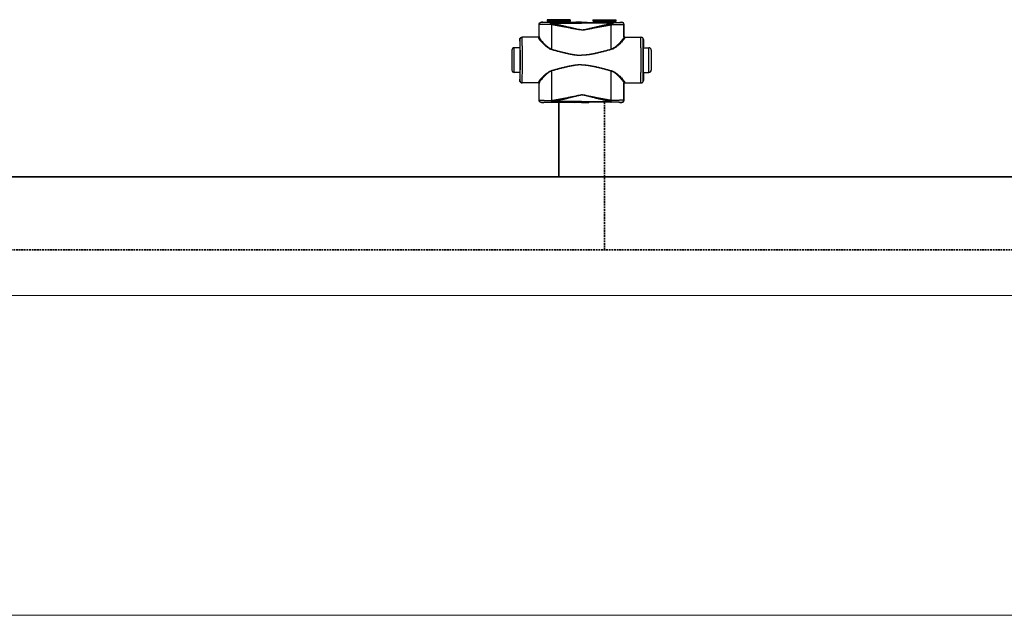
# Model space of a CAD drawing. Header units: millimetres. Extents: x 17747 to 112039, y -74980 to 446921.
# Tile 132 of 256: x 60478 to 61556, y -72260 to -71608. Entities that reach past the tile are written whole.
import ezdxf

# ---------------------------------------------------------------- set-up
doc = ezdxf.new("R2010")
doc.units = ezdxf.units.MM
doc.linetypes.add('phl_thick', pattern=[0])
doc.linetypes.add('VERDECKT', pattern=[9.525, 6.35, -3.175])
for name, color, linetype, lineweight in [('UT_SCHÉMA_PŘÍVOD', 10, 'Continuous', 35), ('UT_SCHÉMA_ZPÁTEČKA', 172, 'VERDECKT', 35), ('VZT_50 POPIS - OBECNE', 7, 'Continuous', 5)]:
    doc.layers.add(name, color=color, linetype=linetype, lineweight=lineweight)

msp = doc.modelspace()

# ---------------------------------------------------------------- linework, layer by layer
at = {"color": 0, "linetype": 'Continuous'}
for p, q in [((61049.1, -71611.3), (61049, -71611.2)), ((61050.6, -71611.2), (61049, -71611.2)), ((61051, -71611.3), (61050.6, -71611.2)), ((61080.6, -71608.3), (61055.4, -71608.3)), ((61055.4, -71608.3), (61055.4, -71609.7)), ((61055.4, -71609.7), (61056.3, -71610.7)), ((61055.4, -71609.7), (61080.6, -71609.7)), ((61056.3, -71610.7), (61079.6, -71610.7)), ((61056.5, -71611), (61079.5, -71611)), ((61056.5, -71611), (61056.5, -71611.4)), ((61064.1, -71611.4), (61059.2, -71611.4)), ((61059.2, -71612.1), (61059.2, -71611.4)), ((61059.2, -71612.1), (61093, -71612.1)), ((61093, -71611.4), (61071.8, -71611.4)), ((61079.5, -71611), (61079.5, -71611.4)), ((61080.6, -71609.7), (61079.6, -71610.7)), ((61080.6, -71608.3), (61080.6, -71609.7)), ((61086.7, -71611.2), (61085, -71611.3)), ((61093, -71611.2), (61086.7, -71611.2)), ((61093, -71611.2), (61099.2, -71611.2)), ((61093, -71611.4), (61114.1, -71611.4)), ((61126.7, -71612.1), (61093, -71612.1)), ((61099.2, -71611.2), (61101, -71611.3)), ((61105.4, -71608.3), (61130.6, -71608.3)), ((61105.4, -71608.3), (61105.4, -71609.7)), ((61130.6, -71609.7), (61105.4, -71609.7)), ((61105.4, -71609.7), (61106.3, -71610.7)), ((61129.6, -71610.7), (61106.3, -71610.7)), ((61129.5, -71611), (61106.5, -71611)), ((61106.5, -71611), (61106.5, -71611.4)), ((61121.8, -71611.4), (61126.7, -71611.4)), ((61126.7, -71612.1), (61126.7, -71611.4)), ((61129.5, -71611), (61129.5, -71611.4)), ((61130.6, -71609.7), (61129.6, -71610.7)), ((61130.6, -71608.3), (61130.6, -71609.7)), ((61135, -71611.3), (61135.3, -71611.2)), ((61135.3, -71611.2), (61137, -71611.2)), ((61136.8, -71611.3), (61137, -71611.2)), ((61046.6, -71613.8), (61046.5, -71613.7)), ((61046.5, -71626.7), (61046.5, -71613.7)), ((61139.3, -71613.8), (61139.5, -71613.7)), ((61139.5, -71626.7), (61139.5, -71613.7)), ((61025.5, -71630), (61025.3, -71630)), ((61025.3, -71630), (61025.3, -71638.2)), ((61045.8, -71627.5), (61027.8, -71627.5)), ((61046.5, -71626.7), (61046.6, -71626.7)), ((61139.5, -71626.7), (61139.3, -71626.7)), ((61140.1, -71627.5), (61158.2, -71627.5)), ((61160.4, -71630), (61160.7, -71630)), ((61160.7, -71630), (61160.7, -71638.2)), ((61016.8, -71641.5), (61016.8, -71663.5)), ((61025.5, -71639), (61019.3, -71639)), ((61019.3, -71666), (61019.3, -71639)), ((61025.3, -71638.2), (61025.5, -71638.5)), ((61025.6, -71638.5), (61025.6, -71638.5)), ((61160.3, -71638.5), (61160.3, -71638.5)), ((61160.7, -71638.2), (61160.4, -71638.5)), ((61160.4, -71639), (61166.7, -71639)), ((61166.7, -71666), (61166.7, -71639)), ((61169.2, -71641.5), (61169.2, -71663.5)), ((61025.5, -71666), (61019.3, -71666)), ((61160.4, -71666), (61166.7, -71666)), ((61025.5, -71666.5), (61025.3, -71666.9)), ((61025.3, -71666.9), (61025.3, -71675)), ((61025.3, -71675), (61025.5, -71675)), ((61025.6, -71666.5), (61025.6, -71666.5)), ((61160.3, -71666.5), (61160.3, -71666.5)), ((61160.4, -71666.5), (61160.7, -71666.9)), ((61160.7, -71675), (61160.4, -71675)), ((61160.7, -71666.9), (61160.7, -71675)), ((61045.8, -71677.5), (61027.8, -71677.5)), ((61046.6, -71678.3), (61046.5, -71678.3)), ((61046.5, -71696.4), (61046.5, -71678.3)), ((61139.3, -71678.3), (61139.5, -71678.3)), ((61139.5, -71696.4), (61139.5, -71678.3)), ((61140.1, -71677.5), (61158.2, -71677.5)), ((61046.5, -71696.4), (61046.6, -71696.3)), ((61060.5, -71696.7), (61060.7, -71696.7)), ((61093, -71698), (61061, -71698)), ((61061, -71698.7), (61061, -71698)), ((61093, -71698), (61124.9, -71698)), ((61124.9, -71698.7), (61124.9, -71698)), ((61125.4, -71696.7), (61125.2, -71696.7)), ((61139.5, -71696.4), (61139.3, -71696.3)), ((61049, -71698.9), (61049.1, -71698.8)), ((61050.6, -71698.9), (61049, -71698.9)), ((61051, -71698.8), (61050.6, -71698.9)), ((61060.8, -71698.7), (61061, -71698.7)), ((61061, -71698.7), (61062.3, -71698.7)), ((61073.6, -71698.7), (61093, -71698.7)), ((61086.7, -71698.9), (61085, -71698.8)), ((61093, -71698.9), (61086.7, -71698.9)), ((61112.3, -71698.7), (61093, -71698.7)), ((61093, -71698.9), (61099.2, -71698.9)), ((61099.2, -71698.9), (61101, -71698.8)), ((61124.9, -71698.7), (61123.6, -71698.7)), ((61125.1, -71698.7), (61124.9, -71698.7)), ((61135, -71698.8), (61135.3, -71698.9)), ((61135.3, -71698.9), (61137, -71698.9)), ((61137, -71698.9), (61136.8, -71698.8))]:
    msp.add_line(p, q, dxfattribs=at)
for centre, radius, start, end in [((61049.1, -71613.8), 2.5, 90.0025, 179.9975), ((61056, -71611), 0.5, 0, 45), ((61080, -71611), 0.5, 135, 180), ((61106, -71611), 0.5, 0, 45), ((61130, -71611), 0.5, 135, 180), ((61136.8, -71613.8), 2.5, 0.0025, 89.9975), ((61028, -71630), 2.5, 90.0022, 180.0011), ((61045.8, -71626.7), 0.8, 270.0036, 359.9972), ((61140.1, -71626.7), 0.8, 180.0028, 269.9964), ((61157.9, -71630), 2.5, 359.9989, 89.9978), ((61019.3, -71641.5), 2.5, 90, 180), ((58585.8, -71652.5), 2442.4, 359.6832, 0.3168), ((63600.1, -71652.5), 2442.4, 179.6832, 180.3168), ((61166.7, -71641.5), 2.5, 0, 90), ((61019.3, -71663.5), 2.5, 180, 270), ((61166.7, -71663.5), 2.5, 270, 0), ((61028, -71675), 2.5, 179.9989, 269.9978), ((61157.9, -71675), 2.5, 270.0022, 0.0011), ((61045.8, -71678.3), 0.8, 0.0028, 89.9964), ((61140.1, -71678.3), 0.8, 90.0036, 179.9972), ((61049.1, -71696.3), 2.5, 180.0025, 269.9975), ((61136.8, -71696.3), 2.5, 270.0025, 359.9975)]:
    msp.add_arc(centre, radius, start, end, dxfattribs=at)
at = {"color": 0, "linetype": 'Continuous', "extrusion": (0, 0, -1)}
for centre, major_axis, ratio, start_param, end_param in [((61049, -71613.7), (-1.77, 1.77), 0.999973, -0.785384, 0.785384), ((61068, -71611.3), (-17, 0), 0.005236, 4.941076, 6.283185), ((61068, -71611.3), (-17, 0), 0.005236, 3.141593, 4.483702), ((61027.8, -71630), (-2.5, 0), 0.999945, 0, 1.570796), ((61045.7, -71626.7), (-0.8, 0), 0.999986, -3.141593, -1.659157), ((61025.5, -71652.5), (0, 14), 0.010472, 0, 3.141593), ((61027.8, -71675), (-2.5, 0), 0.999945, -1.570796, 0), ((61045.7, -71678.3), (0.8, 0), 0.999986, -1.395381, 0), ((61049, -71696.4), (1.77, 1.77), 0.999973, -3.926977, -2.356208), ((61068, -71698.8), (-17, 0), 0.005236, 0, 1.229157), ((61068, -71698.8), (-17, 0), 0.005236, 1.912436, 3.141593)]:
    msp.add_ellipse(centre, major_axis=major_axis, ratio=ratio, start_param=start_param, end_param=end_param, dxfattribs=at)
at = {"color": 0, "linetype": 'Continuous'}
for centre, major_axis, ratio, start_param, end_param in [((61118, -71611.3), (17, 0), 0.005236, 3.141593, 4.483702), ((61118, -71611.3), (17, 0), 0.005236, 4.941076, 6.283185), ((61137, -71613.7), (1.77, 1.77), 0.999973, -0.785384, 0.785384), ((61140.3, -71626.7), (0.8, 0), 0.999986, -3.141593, -1.659157), ((61158.2, -71630), (2.5, 0), 0.999945, 0, 1.570796), ((61160.4, -71652.5), (0, 14), 0.010472, 0, 3.141593), ((61158.2, -71675), (2.5, 0), 0.999945, -1.570796, 0), ((61140.3, -71678.3), (-0.8, 0), 0.999986, -1.395381, 0), ((61137, -71696.4), (-1.77, 1.77), 0.999973, -3.926977, -2.356208), ((61118, -71698.8), (17, 0), 0.005236, 1.912436, 3.141593), ((61118, -71698.8), (17, 0), 0.005236, 0, 1.229157)]:
    msp.add_ellipse(centre, major_axis=major_axis, ratio=ratio, start_param=start_param, end_param=end_param, dxfattribs=at)
for points, knots in [([(61059.2, -71611.4), (61058.5, -71611.4), (61057.2, -71611.4), (61055.5, -71611.4), (61054.3, -71611.4), (61053.4, -71611.4), (61052.7, -71611.4), (61051.9, -71611.4), (61051.3, -71611.4), (61050.7, -71611.4), (61050.2, -71611.4), (61049.9, -71611.4), (61049.6, -71611.4), (61049.5, -71611.4), (61049.4, -71611.3), (61049.3, -71611.3), (61049.2, -71611.3), (61049.2, -71611.3), (61049.1, -71611.3), (61049.1, -71611.3), (61049.1, -71611.3), (61049.1, -71611.3), (61049.1, -71611.3), (61049.1, -71611.3)], [0, 0, 0, 0, 0.207653, 0.400343, 0.489423, 0.572844, 0.650059, 0.720565, 0.783909, 0.839692, 0.887568, 0.927242, 0.943927, 0.958477, 0.970869, 0.981088, 0.989117, 0.992306, 0.994945, 0.997032, 0.998568, 0.999554, 1, 1, 1, 1]), ([(61059.2, -71611.4), (61059.2, -71611.4), (61059.1, -71611.5), (61059, -71611.6), (61058.9, -71611.8), (61058.8, -71612), (61058.8, -71612.3), (61058.7, -71612.7), (61058.7, -71613.1), (61058.6, -71613.4), (61058.6, -71613.5)], [0, 0, 0, 0, 0.117156, 0.161001, 0.211236, 0.330442, 0.472834, 0.634922, 0.812344, 1, 1, 1, 1]), ([(61059.2, -71612.1), (61059.1, -71612.3), (61058.9, -71612.8), (61058.7, -71613.3), (61058.6, -71613.5)], [0, 0, 0, 0, 0.464895, 1, 1, 1, 1]), ([(61060.8, -71612.5), (61060.7, -71612.5), (61060.2, -71612.4), (61059.6, -71612.2), (61059.2, -71612.1)], [0, 0, 0, 0, 0.253704, 1, 1, 1, 1]), ([(61071.8, -71611.4), (61071.2, -71611.4), (61069.9, -71611.4), (61068, -71611.5), (61066, -71611.4), (61064.7, -71611.4), (61064.1, -71611.4)], [0, 0, 0, 0, 0.248355, 0.5, 0.751645, 1, 1, 1, 1]), ([(61114.1, -71611.4), (61114.7, -71611.4), (61116, -71611.4), (61118, -71611.5), (61119.9, -71611.4), (61121.2, -71611.4), (61121.8, -71611.4)], [0, 0, 0, 0, 0.248355, 0.5, 0.751645, 1, 1, 1, 1]), ([(61125.1, -71612.5), (61125.2, -71612.5), (61125.7, -71612.4), (61126.3, -71612.2), (61126.7, -71612.1)], [0, 0, 0, 0, 0.253704, 1, 1, 1, 1]), ([(61126.7, -71611.4), (61127.4, -71611.4), (61128.7, -71611.4), (61130.4, -71611.4), (61131.6, -71611.4), (61132.5, -71611.4), (61133.2, -71611.4), (61134, -71611.4), (61134.6, -71611.4), (61135.2, -71611.4), (61135.7, -71611.4), (61136, -71611.4), (61136.3, -71611.4), (61136.4, -71611.4), (61136.5, -71611.3), (61136.6, -71611.3), (61136.7, -71611.3), (61136.7, -71611.3), (61136.8, -71611.3), (61136.8, -71611.3), (61136.8, -71611.3), (61136.8, -71611.3), (61136.8, -71611.3), (61136.8, -71611.3)], [0, 0, 0, 0, 0.207653, 0.400343, 0.489423, 0.572844, 0.650059, 0.720565, 0.783909, 0.839692, 0.887568, 0.927242, 0.943927, 0.958477, 0.970869, 0.981088, 0.989117, 0.992306, 0.994945, 0.997032, 0.998568, 0.999554, 1, 1, 1, 1]), ([(61126.7, -71611.4), (61126.7, -71611.4), (61126.8, -71611.5), (61126.9, -71611.6), (61127, -71611.8), (61127.1, -71612), (61127.1, -71612.3), (61127.2, -71612.7), (61127.2, -71613.1), (61127.3, -71613.4), (61127.3, -71613.5)], [0, 0, 0, 0, 0.117156, 0.161001, 0.211236, 0.330442, 0.472834, 0.634922, 0.812344, 1, 1, 1, 1]), ([(61126.7, -71612.1), (61126.8, -71612.3), (61127, -71612.8), (61127.2, -71613.3), (61127.3, -71613.5)], [0, 0, 0, 0, 0.464895, 1, 1, 1, 1]), ([(61058.6, -71613.5), (61057.8, -71613.5), (61056.2, -71613.5), (61054.2, -71613.6), (61052.8, -71613.6), (61051.8, -71613.6), (61050.8, -71613.6), (61050, -71613.6), (61049.2, -71613.7), (61048.5, -71613.7), (61048, -71613.7), (61047.5, -71613.7), (61047.3, -71613.7), (61047.1, -71613.7), (61046.9, -71613.8), (61046.8, -71613.8), (61046.7, -71613.8), (61046.6, -71613.8), (61046.6, -71613.8), (61046.6, -71613.8), (61046.6, -71613.8)], [0, 0, 0, 0, 0.207034, 0.39928, 0.488214, 0.57154, 0.648707, 0.71921, 0.782588, 0.838437, 0.886403, 0.926186, 0.942933, 0.957549, 0.970012, 0.98031, 0.988432, 0.994377, 0.998178, 1, 1, 1, 1]), ([(61046.6, -71627.2), (61046.6, -71626.1), (61046.6, -71621.7), (61046.6, -71617.2), (61046.6, -71613.8)], [0, 0, 0, 0, 0.250733, 1, 1, 1, 1]), ([(61060.5, -71613.9), (61060.3, -71613.9), (61059.7, -71613.8), (61059.1, -71613.6), (61058.6, -71613.5)], [0, 0, 0, 0, 0.252579, 1, 1, 1, 1]), ([(61060.8, -71612.5), (61060.8, -71612.7), (61060.6, -71613.2), (61060.5, -71613.6), (61060.5, -71613.9)], [0, 0, 0, 0, 0.464569, 1, 1, 1, 1]), ([(61093, -71619.5), (61093, -71619.5), (61092.3, -71619.5), (61090.9, -71619.4), (61088.8, -71619.2), (61086.8, -71618.8), (61084.1, -71618.3), (61080.7, -71617.6), (61076.7, -71616.8), (61072.6, -71616.1), (61068.6, -71615.3), (61064.5, -71614.6), (61061.8, -71614.1), (61060.5, -71613.9)], [0.5000015, 0.5000015, 0.5000015, 0.5000015, 0.500002, 0.5313979, 0.5627848, 0.5941575, 0.6255147, 0.6881766, 0.7507583, 0.8132458, 0.8756245, 0.9378805, 1, 1, 1, 1]), ([(61060.5, -71640.7), (61060.5, -71638.4), (61060.5, -71629.5), (61060.5, -71620.6), (61060.5, -71613.9)], [0, 0, 0, 0, 0.250952, 1, 1, 1, 1]), ([(61093, -71619.3), (61093, -71619.3), (61092.6, -71619.3), (61091.9, -71619.3), (61090.5, -71619.2), (61088.8, -71618.9), (61086.8, -71618.5), (61084.8, -71618), (61082.8, -71617.5), (61080.1, -71616.9), (61076.8, -71616.1), (61072.8, -71615.2), (61068.8, -71614.2), (61064.8, -71613.4), (61062.2, -71612.8), (61060.8, -71612.5)], [0.499995, 0.499995, 0.499995, 0.499995, 0.4999958, 0.5157333, 0.5314718, 0.5629204, 0.5943483, 0.6257534, 0.6571339, 0.6884877, 0.7511054, 0.813586, 0.8759088, 0.9380534, 1, 1, 1, 1]), ([(61093, -71619.3), (61093, -71619.3), (61093.3, -71619.3), (61094, -71619.3), (61095.4, -71619.2), (61097.1, -71618.9), (61099.1, -71618.5), (61101.1, -71618), (61103.1, -71617.5), (61105.8, -71616.9), (61109.1, -71616.1), (61113.1, -71615.2), (61117.1, -71614.2), (61121.1, -71613.4), (61123.7, -71612.8), (61125.1, -71612.5)], [0.499995, 0.499995, 0.499995, 0.499995, 0.4999958, 0.5157333, 0.5314718, 0.5629204, 0.5943483, 0.6257534, 0.6571339, 0.6884877, 0.7511054, 0.813586, 0.8759088, 0.9380534, 1, 1, 1, 1]), ([(61093, -71619.5), (61093, -71619.5), (61093.6, -71619.5), (61095, -71619.4), (61097.1, -71619.2), (61099.1, -71618.8), (61101.8, -71618.3), (61105.2, -71617.6), (61109.2, -71616.8), (61113.3, -71616.1), (61117.3, -71615.3), (61121.4, -71614.6), (61124.1, -71614.1), (61125.4, -71613.9)], [0.5000015, 0.5000015, 0.5000015, 0.5000015, 0.500002, 0.5313979, 0.5627848, 0.5941575, 0.6255147, 0.6881766, 0.7507583, 0.8132458, 0.8756245, 0.9378805, 1, 1, 1, 1]), ([(61125.1, -71612.5), (61125.1, -71612.7), (61125.3, -71613.2), (61125.4, -71613.6), (61125.4, -71613.9)], [0, 0, 0, 0, 0.464569, 1, 1, 1, 1]), ([(61125.4, -71613.9), (61125.6, -71613.9), (61126.2, -71613.8), (61126.8, -71613.6), (61127.3, -71613.5)], [0, 0, 0, 0, 0.252579, 1, 1, 1, 1]), ([(61125.4, -71640.7), (61125.4, -71638.4), (61125.4, -71629.5), (61125.4, -71620.6), (61125.4, -71613.9)], [0, 0, 0, 0, 0.250952, 1, 1, 1, 1]), ([(61127.3, -71613.5), (61128.1, -71613.5), (61129.7, -71613.5), (61131.7, -71613.6), (61133.1, -71613.6), (61134.1, -71613.6), (61135.1, -71613.6), (61135.9, -71613.6), (61136.7, -71613.7), (61137.4, -71613.7), (61137.9, -71613.7), (61138.4, -71613.7), (61138.6, -71613.7), (61138.8, -71613.7), (61139, -71613.8), (61139.1, -71613.8), (61139.2, -71613.8), (61139.3, -71613.8), (61139.3, -71613.8), (61139.3, -71613.8), (61139.3, -71613.8)], [0, 0, 0, 0, 0.207034, 0.39928, 0.488214, 0.57154, 0.648707, 0.71921, 0.782588, 0.838437, 0.886403, 0.926186, 0.942933, 0.957549, 0.970012, 0.98031, 0.988432, 0.994377, 0.998178, 1, 1, 1, 1]), ([(61139.3, -71627.2), (61139.3, -71626.1), (61139.3, -71621.7), (61139.3, -71617.2), (61139.3, -71613.8)], [0, 0, 0, 0, 0.250733, 1, 1, 1, 1]), ([(61025.6, -71638.5), (61025.6, -71637.9), (61025.6, -71636.7), (61025.6, -71635.2), (61025.6, -71634.2), (61025.6, -71633.5), (61025.6, -71632.8), (61025.6, -71632.3), (61025.6, -71631.8), (61025.5, -71631.3), (61025.5, -71630.9), (61025.5, -71630.6), (61025.5, -71630.4), (61025.5, -71630.3), (61025.5, -71630.2), (61025.5, -71630.2), (61025.5, -71630.1), (61025.5, -71630.1), (61025.5, -71630), (61025.5, -71630), (61025.5, -71630)], [0, 0, 0, 0, 0.221931, 0.420259, 0.509783, 0.592499, 0.668149, 0.736495, 0.797321, 0.850436, 0.895675, 0.932895, 0.948462, 0.961984, 0.973451, 0.982856, 0.990196, 0.99547, 0.998697, 1, 1, 1, 1]), ([(61028.2, -71639), (61028.2, -71638.2), (61028.1, -71636.6), (61028.1, -71634.6), (61028.1, -71633.2), (61028.1, -71632.3), (61028.1, -71631.4), (61028.1, -71630.6), (61028.1, -71629.9), (61028, -71629.3), (61028, -71628.8), (61028, -71628.4), (61028, -71628.1), (61028, -71628), (61028, -71627.8), (61028, -71627.7), (61028, -71627.6), (61028, -71627.6), (61028, -71627.5), (61028, -71627.5), (61028, -71627.5), (61028, -71627.5)], [0, 0, 0, 0, 0.218984, 0.416191, 0.505653, 0.588551, 0.664564, 0.733396, 0.794781, 0.848478, 0.894279, 0.932006, 0.947796, 0.961515, 0.973152, 0.982695, 0.990138, 0.995479, 0.998726, 0.999584, 1, 1, 1, 1]), ([(61046.6, -71627.2), (61046.6, -71627.3), (61046.5, -71627.6), (61046.4, -71627.8), (61046.1, -71628), (61045.9, -71628), (61045.8, -71628)], [0, 0, 0, 0, 0.247572, 0.496581, 0.747591, 1, 1, 1, 1]), ([(61045.8, -71627.5), (61045.8, -71627.5), (61045.8, -71627.5), (61045.8, -71627.5), (61045.8, -71627.5), (61045.8, -71627.6), (61045.8, -71627.6), (61045.8, -71627.6), (61045.8, -71627.7), (61045.8, -71627.8), (61045.8, -71627.9), (61045.8, -71628), (61045.8, -71628)], [0, 0, 0, 0, 0.005122, 0.017304, 0.037118, 0.064661, 0.143035, 0.252499, 0.393016, 0.564526, 0.766907, 1, 1, 1, 1]), ([(61045.8, -71628), (61045.8, -71628.1), (61045.8, -71628.2), (61045.9, -71628.5), (61046, -71628.7), (61046.2, -71629.1), (61046.6, -71629.6), (61047.1, -71630.3), (61047.7, -71631.1), (61048.8, -71632.3), (61050.3, -71633.9), (61052.3, -71635.9), (61054.2, -71637.5), (61055.9, -71638.8), (61057.8, -71640), (61059.3, -71640.7), (61060.4, -71641)], [0, 0, 0, 0, 0.009694, 0.02127, 0.034861, 0.050494, 0.087694, 0.13227, 0.183417, 0.240322, 0.368483, 0.511765, 0.666448, 0.747227, 0.829948, 1, 1, 1, 1]), ([(61046.6, -71626.7), (61046.6, -71626.7), (61046.6, -71626.7), (61046.6, -71626.7), (61046.6, -71626.7), (61046.6, -71626.8), (61046.6, -71626.8), (61046.6, -71626.8), (61046.6, -71626.9), (61046.6, -71627), (61046.6, -71627.1), (61046.6, -71627.2), (61046.6, -71627.2)], [0, 0, 0, 0, 0.005057, 0.017214, 0.037015, 0.06455, 0.142921, 0.252392, 0.392925, 0.564459, 0.766871, 1, 1, 1, 1]), ([(61046.6, -71627.2), (61046.6, -71627.3), (61046.6, -71627.5), (61046.7, -71627.7), (61046.8, -71628), (61047, -71628.4), (61047.3, -71628.9), (61047.8, -71629.6), (61048.4, -71630.5), (61049.4, -71631.7), (61050.8, -71633.3), (61052.7, -71635.3), (61054.6, -71637), (61056.2, -71638.3), (61057.9, -71639.6), (61059.4, -71640.3), (61060.5, -71640.7)], [0, 0, 0, 0, 0.010286, 0.022433, 0.036551, 0.052653, 0.090607, 0.135698, 0.187142, 0.244158, 0.372094, 0.514728, 0.6685, 0.748767, 0.830965, 1, 1, 1, 1]), ([(61139.3, -71627.2), (61139.3, -71627.3), (61139.3, -71627.5), (61139.2, -71627.7), (61139.1, -71628), (61138.9, -71628.4), (61138.6, -71628.9), (61138.1, -71629.6), (61137.5, -71630.5), (61136.5, -71631.7), (61135.1, -71633.3), (61133.2, -71635.3), (61131.3, -71637), (61129.7, -71638.3), (61128, -71639.6), (61126.5, -71640.3), (61125.4, -71640.7)], [0, 0, 0, 0, 0.010286, 0.022433, 0.036551, 0.052653, 0.090607, 0.135698, 0.187142, 0.244158, 0.372094, 0.514728, 0.6685, 0.748767, 0.830965, 1, 1, 1, 1]), ([(61140.1, -71628), (61140.1, -71628.1), (61140.1, -71628.2), (61140, -71628.5), (61139.9, -71628.7), (61139.7, -71629.1), (61139.3, -71629.6), (61138.8, -71630.3), (61138.2, -71631.1), (61137.1, -71632.3), (61135.6, -71633.9), (61133.6, -71635.9), (61131.7, -71637.5), (61130, -71638.8), (61128.1, -71640), (61126.6, -71640.7), (61125.5, -71641)], [0, 0, 0, 0, 0.009694, 0.02127, 0.034861, 0.050494, 0.087694, 0.13227, 0.183417, 0.240322, 0.368483, 0.511765, 0.666448, 0.747227, 0.829948, 1, 1, 1, 1]), ([(61139.3, -71626.7), (61139.3, -71626.7), (61139.3, -71626.7), (61139.3, -71626.7), (61139.3, -71626.7), (61139.3, -71626.8), (61139.3, -71626.8), (61139.3, -71626.8), (61139.3, -71626.9), (61139.3, -71627), (61139.3, -71627.1), (61139.3, -71627.2), (61139.3, -71627.2)], [0, 0, 0, 0, 0.005057, 0.017214, 0.037015, 0.06455, 0.142921, 0.252392, 0.392925, 0.564459, 0.766871, 1, 1, 1, 1]), ([(61139.3, -71627.2), (61139.3, -71627.3), (61139.4, -71627.6), (61139.5, -71627.8), (61139.8, -71628), (61140, -71628), (61140.1, -71628)], [0, 0, 0, 0, 0.247572, 0.496581, 0.747591, 1, 1, 1, 1]), ([(61140.1, -71627.5), (61140.1, -71627.5), (61140.1, -71627.5), (61140.1, -71627.5), (61140.1, -71627.5), (61140.1, -71627.6), (61140.1, -71627.6), (61140.1, -71627.6), (61140.1, -71627.7), (61140.1, -71627.8), (61140.1, -71627.9), (61140.1, -71628), (61140.1, -71628)], [0, 0, 0, 0, 0.005122, 0.017304, 0.037118, 0.064661, 0.143035, 0.252499, 0.393016, 0.564526, 0.766907, 1, 1, 1, 1]), ([(61157.7, -71639), (61157.7, -71638.2), (61157.8, -71636.6), (61157.8, -71634.6), (61157.8, -71633.2), (61157.8, -71632.3), (61157.8, -71631.4), (61157.8, -71630.6), (61157.8, -71629.9), (61157.9, -71629.3), (61157.9, -71628.8), (61157.9, -71628.4), (61157.9, -71628.1), (61157.9, -71628), (61157.9, -71627.8), (61157.9, -71627.7), (61157.9, -71627.6), (61157.9, -71627.6), (61157.9, -71627.5), (61157.9, -71627.5), (61157.9, -71627.5), (61157.9, -71627.5)], [0, 0, 0, 0, 0.218984, 0.416191, 0.505653, 0.588551, 0.664564, 0.733396, 0.794781, 0.848478, 0.894279, 0.932006, 0.947796, 0.961515, 0.973152, 0.982695, 0.990138, 0.995479, 0.998726, 0.999584, 1, 1, 1, 1]), ([(61160.3, -71638.5), (61160.3, -71637.9), (61160.3, -71636.7), (61160.3, -71635.2), (61160.3, -71634.2), (61160.3, -71633.5), (61160.3, -71632.8), (61160.3, -71632.3), (61160.3, -71631.8), (61160.4, -71631.3), (61160.4, -71630.9), (61160.4, -71630.6), (61160.4, -71630.4), (61160.4, -71630.3), (61160.4, -71630.2), (61160.4, -71630.2), (61160.4, -71630.1), (61160.4, -71630.1), (61160.4, -71630), (61160.4, -71630), (61160.4, -71630)], [0, 0, 0, 0, 0.221931, 0.420259, 0.509783, 0.592499, 0.668149, 0.736495, 0.797321, 0.850436, 0.895675, 0.932895, 0.948462, 0.961984, 0.973451, 0.982856, 0.990196, 0.99547, 0.998697, 1, 1, 1, 1]), ([(61025.6, -71666.5), (61025.7, -71664.3), (61025.7, -71659.6), (61025.7, -71652.5), (61025.7, -71645.4), (61025.7, -71640.7), (61025.6, -71638.5)], [0, 0, 0, 0, 0.235226, 0.499987, 0.764754, 1, 1, 1, 1]), ([(61060.5, -71640.7), (61060.5, -71640.7), (61060.5, -71640.8), (61060.4, -71640.9), (61060.4, -71641)], [0, 0, 0, 0, 0.258378, 1, 1, 1, 1]), ([(61060.4, -71641), (61063.1, -71641.7), (61067.1, -71642.8), (61072.4, -71644.1), (61076.5, -71645.1), (61080.5, -71646), (61084.6, -71646.7), (61088.1, -71647.1), (61090.9, -71647.3), (61092.3, -71647.3), (61093, -71647.3), (61093, -71647.3)], [0, 0, 0, 0, 0.1245061, 0.1869228, 0.2494269, 0.3120016, 0.3746311, 0.4372993, 0.4686472, 0.4999998, 0.5, 0.5, 0.5, 0.5]), ([(61060.5, -71640.7), (61063.2, -71641.4), (61067.2, -71642.5), (61072.5, -71643.9), (61076.5, -71644.9), (61080.6, -71645.8), (61084.7, -71646.6), (61088.1, -71647), (61090.9, -71647.2), (61092.3, -71647.2), (61093, -71647.2), (61093, -71647.2)], [0, 0, 0, 0, 0.1244767, 0.1868883, 0.2493924, 0.3119715, 0.3746087, 0.437287, 0.4686409, 0.4999998, 0.5, 0.5, 0.5, 0.5]), ([(61125.4, -71640.7), (61122.7, -71641.4), (61118.8, -71642.5), (61113.4, -71643.9), (61109.4, -71644.9), (61105.3, -71645.8), (61101.2, -71646.6), (61097.8, -71647), (61095, -71647.2), (61093.6, -71647.2), (61093, -71647.2), (61093, -71647.2)], [0, 0, 0, 0, 0.1244767, 0.1868883, 0.2493924, 0.3119715, 0.3746087, 0.437287, 0.4686409, 0.4999998, 0.5, 0.5, 0.5, 0.5]), ([(61125.5, -71641), (61122.8, -71641.7), (61118.8, -71642.8), (61113.5, -71644.1), (61109.4, -71645.1), (61105.4, -71646), (61101.3, -71646.7), (61097.8, -71647.1), (61095, -71647.3), (61093.6, -71647.3), (61093, -71647.3), (61093, -71647.3)], [0, 0, 0, 0, 0.1245061, 0.1869228, 0.2494269, 0.3120016, 0.3746311, 0.4372993, 0.4686472, 0.4999998, 0.5, 0.5, 0.5, 0.5]), ([(61125.4, -71640.7), (61125.4, -71640.7), (61125.4, -71640.8), (61125.5, -71640.9), (61125.5, -71641)], [0, 0, 0, 0, 0.258378, 1, 1, 1, 1]), ([(61160.3, -71666.5), (61160.2, -71664.3), (61160.2, -71659.6), (61160.2, -71652.5), (61160.2, -71645.4), (61160.2, -71640.7), (61160.3, -71638.5)], [0, 0, 0, 0, 0.235226, 0.499987, 0.764754, 1, 1, 1, 1]), ([(61028, -71677.5), (61028, -71677.5), (61028, -71677.5), (61028, -71677.5), (61028, -71677.5), (61028, -71677.4), (61028, -71677.3), (61028, -71677.2), (61028, -71677.1), (61028, -71676.9), (61028, -71676.6), (61028, -71676.3), (61028, -71675.7), (61028.1, -71675.1), (61028.1, -71674.4), (61028.1, -71673.6), (61028.1, -71672.8), (61028.1, -71671.8), (61028.1, -71670.4), (61028.1, -71668.4), (61028.2, -71666.9), (61028.2, -71666)], [0, 0, 0, 0, 0.000416, 0.001274, 0.004521, 0.009862, 0.017305, 0.026849, 0.038485, 0.052204, 0.067994, 0.105721, 0.151522, 0.205219, 0.266604, 0.335437, 0.411449, 0.494347, 0.58381, 0.781016, 1, 1, 1, 1]), ([(61060.4, -71664), (61059.3, -71664.3), (61057.8, -71665.1), (61055.9, -71666.3), (61054.2, -71667.5), (61052.3, -71669.2), (61050.3, -71671.1), (61048.8, -71672.7), (61047.7, -71673.9), (61047.1, -71674.7), (61046.6, -71675.4), (61046.2, -71675.9), (61046, -71676.3), (61045.9, -71676.6), (61045.8, -71676.8), (61045.8, -71676.9), (61045.8, -71677)], [0, 0, 0, 0, 0.170052, 0.252774, 0.333553, 0.488235, 0.631517, 0.759678, 0.816583, 0.86773, 0.912306, 0.949506, 0.965139, 0.978731, 0.990306, 1, 1, 1, 1]), ([(61060.5, -71664.4), (61059.4, -71664.7), (61057.9, -71665.4), (61056.2, -71666.7), (61054.6, -71668), (61052.7, -71669.7), (61050.8, -71671.7), (61049.4, -71673.4), (61048.4, -71674.6), (61047.8, -71675.4), (61047.3, -71676.1), (61047, -71676.7), (61046.8, -71677.1), (61046.7, -71677.3), (61046.6, -71677.6), (61046.6, -71677.7), (61046.6, -71677.8)], [0, 0, 0, 0, 0.169036, 0.251233, 0.3315, 0.485272, 0.627906, 0.755842, 0.812858, 0.864302, 0.909393, 0.947347, 0.963449, 0.977567, 0.989714, 1, 1, 1, 1]), ([(61093, -71657.7), (61091.6, -71657.7), (61088.8, -71657.8), (61084.6, -71658.3), (61080.5, -71659), (61076.5, -71659.9), (61072.4, -71660.9), (61067.1, -71662.2), (61063.1, -71663.3), (61060.4, -71664)], [0.5, 0.5, 0.5, 0.5, 0.5626889, 0.6253582, 0.6879892, 0.7505657, 0.8130716, 0.8754902, 1, 1, 1, 1]), ([(61060.5, -71664.4), (61060.5, -71664.3), (61060.5, -71664.2), (61060.4, -71664.1), (61060.4, -71664)], [0, 0, 0, 0, 0.258378, 1, 1, 1, 1]), ([(61093, -71657.8), (61091.6, -71657.8), (61088.8, -71657.9), (61084.7, -71658.5), (61080.6, -71659.2), (61076.5, -71660.1), (61072.5, -71661.1), (61067.2, -71662.5), (61063.2, -71663.6), (61060.5, -71664.4)], [0.5, 0.5, 0.5, 0.5, 0.5627005, 0.6253799, 0.6880187, 0.7505997, 0.8131057, 0.8755193, 1, 1, 1, 1]), ([(61060.5, -71696.7), (61060.5, -71694), (61060.5, -71683.2), (61060.5, -71672.5), (61060.5, -71664.4)], [0, 0, 0, 0, 0.248459, 1, 1, 1, 1]), ([(61093, -71657.7), (61094.3, -71657.7), (61097.1, -71657.8), (61101.3, -71658.3), (61105.4, -71659), (61109.4, -71659.9), (61113.5, -71660.9), (61118.8, -71662.2), (61122.8, -71663.3), (61125.5, -71664)], [0.5, 0.5, 0.5, 0.5, 0.5626889, 0.6253582, 0.6879892, 0.7505657, 0.8130716, 0.8754902, 1, 1, 1, 1]), ([(61093, -71657.8), (61094.3, -71657.8), (61097.1, -71657.9), (61101.2, -71658.5), (61105.3, -71659.2), (61109.4, -71660.1), (61113.4, -71661.1), (61118.8, -71662.5), (61122.7, -71663.6), (61125.4, -71664.4)], [0.5, 0.5, 0.5, 0.5, 0.5627005, 0.6253799, 0.6880187, 0.7505997, 0.8131057, 0.8755193, 1, 1, 1, 1]), ([(61125.4, -71664.4), (61125.4, -71664.3), (61125.4, -71664.2), (61125.5, -71664.1), (61125.5, -71664)], [0, 0, 0, 0, 0.258378, 1, 1, 1, 1]), ([(61125.4, -71664.4), (61126.5, -71664.7), (61128, -71665.4), (61129.7, -71666.7), (61131.3, -71668), (61133.2, -71669.7), (61135.1, -71671.7), (61136.5, -71673.4), (61137.5, -71674.6), (61138.1, -71675.4), (61138.6, -71676.1), (61138.9, -71676.7), (61139.1, -71677.1), (61139.2, -71677.3), (61139.3, -71677.6), (61139.3, -71677.7), (61139.3, -71677.8)], [0, 0, 0, 0, 0.169036, 0.251233, 0.3315, 0.485272, 0.627906, 0.755842, 0.812858, 0.864302, 0.909393, 0.947347, 0.963449, 0.977567, 0.989714, 1, 1, 1, 1]), ([(61125.4, -71696.7), (61125.4, -71694), (61125.4, -71683.2), (61125.4, -71672.5), (61125.4, -71664.4)], [0, 0, 0, 0, 0.248459, 1, 1, 1, 1]), ([(61125.5, -71664), (61126.6, -71664.3), (61128.1, -71665.1), (61130, -71666.3), (61131.7, -71667.5), (61133.6, -71669.2), (61135.6, -71671.1), (61137.1, -71672.7), (61138.2, -71673.9), (61138.8, -71674.7), (61139.3, -71675.4), (61139.7, -71675.9), (61139.9, -71676.3), (61140, -71676.6), (61140.1, -71676.8), (61140.1, -71676.9), (61140.1, -71677)], [0, 0, 0, 0, 0.170052, 0.252774, 0.333553, 0.488235, 0.631517, 0.759678, 0.816583, 0.86773, 0.912306, 0.949506, 0.965139, 0.978731, 0.990306, 1, 1, 1, 1]), ([(61157.9, -71677.5), (61157.9, -71677.5), (61157.9, -71677.5), (61157.9, -71677.5), (61157.9, -71677.5), (61157.9, -71677.4), (61157.9, -71677.3), (61157.9, -71677.2), (61157.9, -71677.1), (61157.9, -71676.9), (61157.9, -71676.6), (61157.9, -71676.3), (61157.9, -71675.7), (61157.8, -71675.1), (61157.8, -71674.4), (61157.8, -71673.6), (61157.8, -71672.8), (61157.8, -71671.8), (61157.8, -71670.4), (61157.8, -71668.4), (61157.7, -71666.9), (61157.7, -71666)], [0, 0, 0, 0, 0.000416, 0.001274, 0.004521, 0.009862, 0.017305, 0.026849, 0.038485, 0.052204, 0.067994, 0.105721, 0.151522, 0.205219, 0.266604, 0.335437, 0.411449, 0.494347, 0.58381, 0.781016, 1, 1, 1, 1]), ([(61025.5, -71675), (61025.5, -71675), (61025.5, -71675), (61025.5, -71675), (61025.5, -71674.9), (61025.5, -71674.9), (61025.5, -71674.8), (61025.5, -71674.7), (61025.5, -71674.6), (61025.5, -71674.4), (61025.5, -71674.1), (61025.5, -71673.7), (61025.6, -71673.3), (61025.6, -71672.8), (61025.6, -71672.2), (61025.6, -71671.5), (61025.6, -71670.8), (61025.6, -71669.8), (61025.6, -71668.3), (61025.6, -71667.1), (61025.6, -71666.5)], [0, 0, 0, 0, 0.001303, 0.00453, 0.009804, 0.017144, 0.026549, 0.038016, 0.051538, 0.067105, 0.104325, 0.149564, 0.202679, 0.263505, 0.331851, 0.407501, 0.490217, 0.579741, 0.778069, 1, 1, 1, 1]), ([(61045.8, -71677), (61045.8, -71677), (61045.8, -71677.1), (61045.8, -71677.2), (61045.8, -71677.3), (61045.8, -71677.4), (61045.8, -71677.4), (61045.8, -71677.5), (61045.8, -71677.5), (61045.8, -71677.5), (61045.8, -71677.5), (61045.8, -71677.5), (61045.8, -71677.5)], [0, 0, 0, 0, 0.233093, 0.435474, 0.606984, 0.747501, 0.856965, 0.935339, 0.962882, 0.982696, 0.994878, 1, 1, 1, 1]), ([(61046.6, -71677.8), (61046.6, -71677.7), (61046.5, -71677.5), (61046.4, -71677.2), (61046.1, -71677), (61045.9, -71677), (61045.8, -71677)], [0, 0, 0, 0, 0.247572, 0.496581, 0.747591, 1, 1, 1, 1]), ([(61139.3, -71677.8), (61139.3, -71677.7), (61139.4, -71677.5), (61139.5, -71677.2), (61139.8, -71677), (61140, -71677), (61140.1, -71677)], [0, 0, 0, 0, 0.247572, 0.496581, 0.747591, 1, 1, 1, 1]), ([(61140.1, -71677), (61140.1, -71677), (61140.1, -71677.1), (61140.1, -71677.2), (61140.1, -71677.3), (61140.1, -71677.4), (61140.1, -71677.4), (61140.1, -71677.5), (61140.1, -71677.5), (61140.1, -71677.5), (61140.1, -71677.5), (61140.1, -71677.5), (61140.1, -71677.5)], [0, 0, 0, 0, 0.233093, 0.435474, 0.606984, 0.747501, 0.856965, 0.935339, 0.962882, 0.982696, 0.994878, 1, 1, 1, 1]), ([(61160.4, -71675), (61160.4, -71675), (61160.4, -71675), (61160.4, -71675), (61160.4, -71674.9), (61160.4, -71674.9), (61160.4, -71674.8), (61160.4, -71674.7), (61160.4, -71674.6), (61160.4, -71674.4), (61160.4, -71674.1), (61160.4, -71673.7), (61160.3, -71673.3), (61160.3, -71672.8), (61160.3, -71672.2), (61160.3, -71671.5), (61160.3, -71670.8), (61160.3, -71669.8), (61160.3, -71668.3), (61160.3, -71667.1), (61160.3, -71666.5)], [0, 0, 0, 0, 0.001303, 0.00453, 0.009804, 0.017144, 0.026549, 0.038016, 0.051538, 0.067105, 0.104325, 0.149564, 0.202679, 0.263505, 0.331851, 0.407501, 0.490217, 0.579741, 0.778069, 1, 1, 1, 1]), ([(61046.6, -71696.3), (61046.6, -71694.8), (61046.6, -71688.6), (61046.6, -71682.4), (61046.6, -71677.8)], [0, 0, 0, 0, 0.248801, 1, 1, 1, 1]), ([(61046.6, -71677.8), (61046.6, -71677.8), (61046.6, -71677.9), (61046.6, -71678), (61046.6, -71678.1), (61046.6, -71678.2), (61046.6, -71678.2), (61046.6, -71678.3), (61046.6, -71678.3), (61046.6, -71678.3), (61046.6, -71678.3), (61046.6, -71678.3), (61046.6, -71678.3)], [0, 0, 0, 0, 0.23313, 0.435541, 0.607074, 0.747608, 0.857079, 0.93545, 0.962985, 0.982786, 0.994943, 1, 1, 1, 1]), ([(61139.3, -71696.3), (61139.3, -71694.8), (61139.3, -71688.6), (61139.3, -71682.4), (61139.3, -71677.8)], [0, 0, 0, 0, 0.248801, 1, 1, 1, 1]), ([(61139.3, -71677.8), (61139.3, -71677.8), (61139.3, -71677.9), (61139.3, -71678), (61139.3, -71678.1), (61139.3, -71678.2), (61139.3, -71678.2), (61139.3, -71678.3), (61139.3, -71678.3), (61139.3, -71678.3), (61139.3, -71678.3), (61139.3, -71678.3), (61139.3, -71678.3)], [0, 0, 0, 0, 0.23313, 0.435541, 0.607074, 0.747608, 0.857079, 0.93545, 0.962985, 0.982786, 0.994943, 1, 1, 1, 1]), ([(61046.6, -71696.3), (61046.6, -71696.3), (61046.6, -71696.3), (61046.6, -71696.3), (61046.7, -71696.3), (61046.8, -71696.4), (61047, -71696.4), (61047.2, -71696.4), (61047.4, -71696.4), (61047.7, -71696.4), (61048.2, -71696.5), (61048.9, -71696.5), (61049.7, -71696.5), (61050.6, -71696.5), (61051.6, -71696.6), (61052.6, -71696.6), (61053.8, -71696.6), (61055.5, -71696.6), (61057.7, -71696.7), (61059.6, -71696.7), (61060.5, -71696.7)], [0, 0, 0, 0, 0.001901, 0.0058, 0.011886, 0.020197, 0.030732, 0.043479, 0.058422, 0.075536, 0.116153, 0.165047, 0.22186, 0.286169, 0.35749, 0.43527, 0.518903, 0.607727, 0.798032, 1, 1, 1, 1]), ([(61060.8, -71698.7), (61060.8, -71698.7), (61060.8, -71698.7), (61060.7, -71698.6), (61060.7, -71698.6), (61060.7, -71698.5), (61060.6, -71698.3), (61060.6, -71698), (61060.5, -71697.4), (61060.5, -71696.9), (61060.5, -71696.7)], [0, 0, 0, 0, 0.03281, 0.058939, 0.09263, 0.134005, 0.182986, 0.302653, 0.616803, 1, 1, 1, 1]), ([(61060.7, -71696.7), (61062, -71696.4), (61064.7, -71696), (61068.7, -71695.3), (61072.7, -71694.5), (61076.1, -71693.8), (61078.8, -71693.3), (61080.8, -71692.9), (61082.8, -71692.5), (61084.8, -71692.1), (61086.9, -71691.6), (61088.5, -71691.3), (61089.9, -71691), (61091.2, -71690.8), (61092.3, -71690.7), (61093, -71690.7)], [0, 0, 0, 0, 0.0621172, 0.1243716, 0.1867502, 0.2492392, 0.2805207, 0.3118245, 0.3431487, 0.3744915, 0.4058513, 0.4372266, 0.4529199, 0.4686172, 0.5, 0.5, 0.5, 0.5]), ([(61061, -71698.7), (61061, -71698.7), (61060.9, -71698.7), (61060.9, -71698.6), (61060.9, -71698.6), (61060.9, -71698.5), (61060.8, -71698.3), (61060.8, -71698), (61060.7, -71697.4), (61060.7, -71696.9), (61060.7, -71696.7)], [0, 0, 0, 0, 0.032697, 0.058797, 0.092469, 0.133835, 0.182813, 0.302491, 0.616704, 1, 1, 1, 1]), ([(61061, -71698), (61060.9, -71697.8), (61060.8, -71697.3), (61060.7, -71696.9), (61060.7, -71696.7)], [0, 0, 0, 0, 0.463333, 1, 1, 1, 1]), ([(61061, -71698), (61062.3, -71697.7), (61065, -71697.2), (61069, -71696.3), (61072.9, -71695.4), (61076.3, -71694.6), (61078.9, -71693.9), (61080.9, -71693.4), (61082.9, -71692.9), (61084.9, -71692.4), (61086.9, -71691.9), (61088.6, -71691.5), (61089.9, -71691.2), (61091.2, -71690.9), (61092.3, -71690.7), (61093, -71690.7)], [0, 0, 0, 0, 0.0619437, 0.1240868, 0.1864104, 0.2488944, 0.2801902, 0.3115184, 0.3428764, 0.3742614, 0.4056711, 0.4371032, 0.4528275, 0.4685577, 0.5, 0.5, 0.5, 0.5]), ([(61062.3, -71698.7), (61062.7, -71698.7), (61063.7, -71698.7), (61065.1, -71698.6), (61066.5, -71698.5), (61068, -71698.5), (61069.4, -71698.5), (61070.8, -71698.6), (61072.2, -71698.7), (61073.2, -71698.7), (61073.6, -71698.7)], [0, 0, 0, 0, 0.12176, 0.246313, 0.372689, 0.5, 0.627311, 0.753687, 0.87824, 1, 1, 1, 1]), ([(61125.2, -71696.7), (61123.9, -71696.4), (61121.2, -71696), (61117.2, -71695.3), (61113.2, -71694.5), (61109.8, -71693.8), (61107.1, -71693.3), (61105.1, -71692.9), (61103.1, -71692.5), (61101.1, -71692.1), (61099, -71691.6), (61097.4, -71691.3), (61096, -71691), (61094.7, -71690.8), (61093.6, -71690.7), (61093, -71690.7)], [0, 0, 0, 0, 0.0621172, 0.1243716, 0.1867502, 0.2492392, 0.2805207, 0.3118245, 0.3431487, 0.3744915, 0.4058513, 0.4372266, 0.4529199, 0.4686172, 0.5, 0.5, 0.5, 0.5]), ([(61124.9, -71698), (61123.6, -71697.7), (61120.9, -71697.2), (61116.9, -71696.3), (61113, -71695.4), (61109.6, -71694.6), (61107, -71693.9), (61105, -71693.4), (61103, -71692.9), (61101, -71692.4), (61099, -71691.9), (61097.3, -71691.5), (61096, -71691.2), (61094.7, -71690.9), (61093.6, -71690.7), (61093, -71690.7)], [0, 0, 0, 0, 0.0619437, 0.1240868, 0.1864104, 0.2488944, 0.2801902, 0.3115184, 0.3428764, 0.3742614, 0.4056711, 0.4371032, 0.4528275, 0.4685577, 0.5, 0.5, 0.5, 0.5]), ([(61123.6, -71698.7), (61123.2, -71698.7), (61122.2, -71698.7), (61120.8, -71698.6), (61119.4, -71698.5), (61118, -71698.5), (61116.5, -71698.5), (61115.1, -71698.6), (61113.7, -71698.7), (61112.7, -71698.7), (61112.3, -71698.7)], [0, 0, 0, 0, 0.12176, 0.246313, 0.372689, 0.5, 0.627311, 0.753687, 0.87824, 1, 1, 1, 1]), ([(61124.9, -71698.7), (61124.9, -71698.7), (61125, -71698.7), (61125, -71698.6), (61125, -71698.6), (61125, -71698.5), (61125.1, -71698.3), (61125.1, -71698), (61125.2, -71697.4), (61125.2, -71696.9), (61125.2, -71696.7)], [0, 0, 0, 0, 0.032697, 0.058797, 0.092469, 0.133835, 0.182813, 0.302491, 0.616704, 1, 1, 1, 1]), ([(61124.9, -71698), (61125, -71697.8), (61125.1, -71697.3), (61125.2, -71696.9), (61125.2, -71696.7)], [0, 0, 0, 0, 0.463333, 1, 1, 1, 1]), ([(61125.1, -71698.7), (61125.1, -71698.7), (61125.1, -71698.7), (61125.2, -71698.6), (61125.2, -71698.6), (61125.2, -71698.5), (61125.3, -71698.3), (61125.3, -71698), (61125.4, -71697.4), (61125.4, -71696.9), (61125.4, -71696.7)], [0, 0, 0, 0, 0.03281, 0.058939, 0.09263, 0.134005, 0.182986, 0.302653, 0.616803, 1, 1, 1, 1]), ([(61139.3, -71696.3), (61139.3, -71696.3), (61139.3, -71696.3), (61139.3, -71696.3), (61139.2, -71696.3), (61139.1, -71696.4), (61138.9, -71696.4), (61138.7, -71696.4), (61138.5, -71696.4), (61138.2, -71696.4), (61137.7, -71696.5), (61137, -71696.5), (61136.2, -71696.5), (61135.3, -71696.5), (61134.3, -71696.6), (61133.3, -71696.6), (61132.1, -71696.6), (61130.4, -71696.6), (61128.2, -71696.7), (61126.3, -71696.7), (61125.4, -71696.7)], [0, 0, 0, 0, 0.001901, 0.0058, 0.011886, 0.020197, 0.030732, 0.043479, 0.058422, 0.075536, 0.116153, 0.165047, 0.22186, 0.286169, 0.35749, 0.43527, 0.518903, 0.607727, 0.798032, 1, 1, 1, 1]), ([(61049.1, -71698.8), (61049.1, -71698.8), (61049.1, -71698.8), (61049.1, -71698.8), (61049.1, -71698.8), (61049.1, -71698.8), (61049.2, -71698.8), (61049.2, -71698.8), (61049.3, -71698.8), (61049.4, -71698.8), (61049.6, -71698.8), (61049.7, -71698.8), (61049.9, -71698.8), (61050.2, -71698.8), (61050.5, -71698.8), (61051, -71698.8), (61051.7, -71698.8), (61052.4, -71698.7), (61053.3, -71698.7), (61054.2, -71698.7), (61055.2, -71698.7), (61056.6, -71698.7), (61058.5, -71698.7), (61060, -71698.7), (61060.8, -71698.7)], [0, 0, 0, 0, 0.000442, 0.001439, 0.003, 0.005125, 0.007814, 0.011067, 0.019262, 0.029696, 0.04235, 0.057205, 0.074237, 0.093413, 0.114703, 0.163471, 0.220191, 0.284451, 0.355774, 0.433617, 0.517377, 0.606395, 0.797271, 1, 1, 1, 1]), ([(61136.8, -71698.8), (61136.8, -71698.8), (61136.8, -71698.8), (61136.8, -71698.8), (61136.8, -71698.8), (61136.8, -71698.8), (61136.7, -71698.8), (61136.7, -71698.8), (61136.6, -71698.8), (61136.5, -71698.8), (61136.3, -71698.8), (61136.2, -71698.8), (61136, -71698.8), (61135.7, -71698.8), (61135.4, -71698.8), (61134.9, -71698.8), (61134.2, -71698.8), (61133.5, -71698.7), (61132.6, -71698.7), (61131.7, -71698.7), (61130.7, -71698.7), (61129.3, -71698.7), (61127.4, -71698.7), (61125.9, -71698.7), (61125.1, -71698.7)], [0, 0, 0, 0, 0.000442, 0.001439, 0.003, 0.005125, 0.007814, 0.011067, 0.019262, 0.029696, 0.04235, 0.057205, 0.074237, 0.093413, 0.114703, 0.163471, 0.220191, 0.284451, 0.355774, 0.433617, 0.517377, 0.606395, 0.797271, 1, 1, 1, 1])]:
    msp.add_open_spline(points, degree=3, knots=knots, dxfattribs=at)
at = {"layer": 'UT_SCHÉMA_PŘÍVOD'}
for p, q in [((61068, -71698.5), (61068, -71780.3)), ((64468, -71780.3), (58768, -71780.3))]:
    msp.add_line(p, q, dxfattribs=at)
at = {"layer": 'UT_SCHÉMA_ZPÁTEČKA', "ltscale": 0.3}
for p, q in [((61118, -71698.5), (61118, -71860.3)), ((64548, -71860.3), (58818, -71860.3))]:
    msp.add_line(p, q, dxfattribs=at)
at = {"layer": 'VZT_50 POPIS - OBECNE', "linetype": 'phl_thick'}
for p, q in [((57168, -71910.3), (76932.8, -71910.3)), ((57168, -72260.3), (76932.8, -72260.3))]:
    msp.add_line(p, q, dxfattribs=at)

doc.saveas('drawing.dxf')
